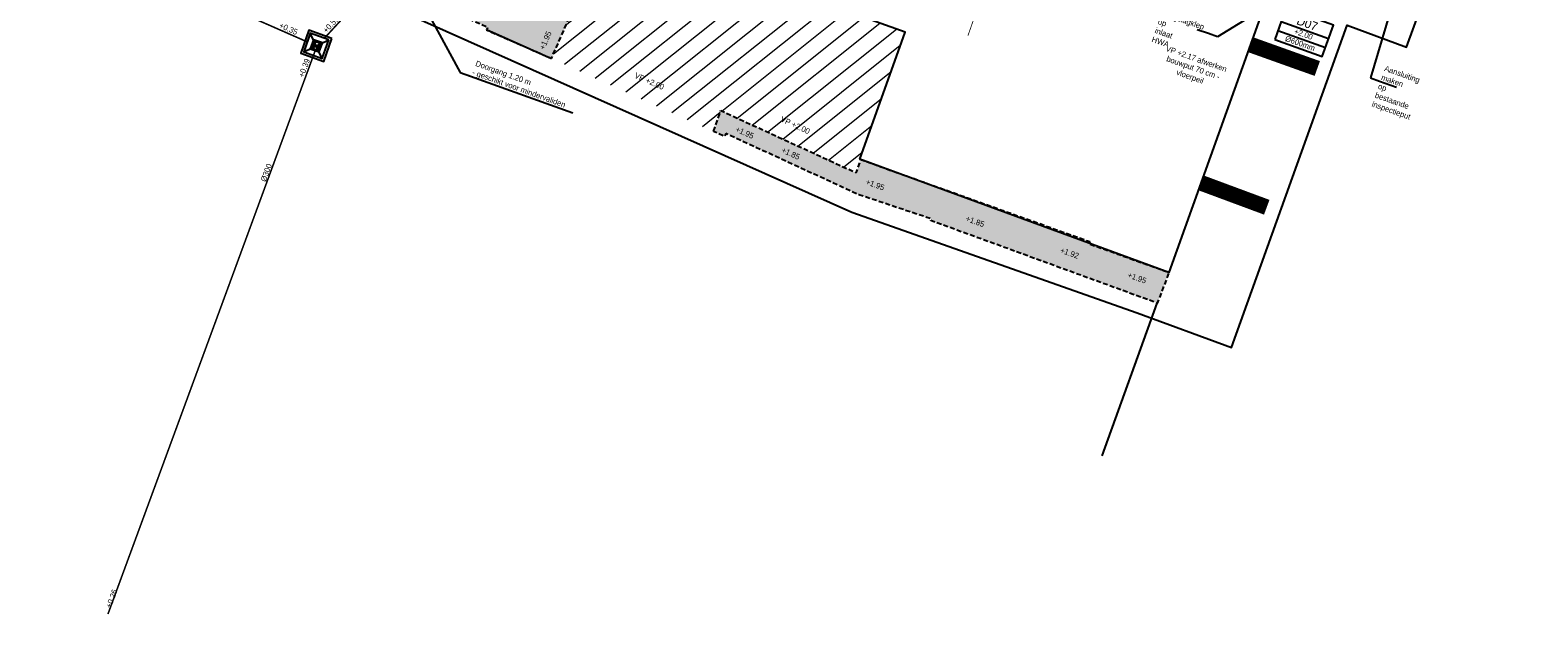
# Model space of a CAD drawing. Header units: metres. Extents: x 136120 to 136875, y 452791 to 453628.
# Tile 1 of 20: x 136298 to 136394, y 453274 to 453311. Entities that reach past the tile are written whole.
import ezdxf
from ezdxf import colors
from ezdxf.entities.mleader import LeaderData, LeaderLine
from ezdxf.enums import TextEntityAlignment as Align
from ezdxf.math import Vec2, Vec3

# ---------------------------------------------------------------- set-up
doc = ezdxf.new("R2010")
doc.units = ezdxf.units.M
doc.linetypes.add('DASHED__G1', pattern=[0.45, 0.3, -0.15])
doc.linetypes.add('DASHED__G5', pattern=[2.25, 1.5, -0.75])
for name, color, linetype in [('-DR-alg-aandachtspunten (zichtbaar bij plotten)', 2, 'Continuous'), ('-DR-alg-projectgrens 1-200', 3, 'PROJECTGRENS_1-200'), ('-DR-bs-rio-HWA 400', 253, 'Continuous'), ('-DR-bs-rio-HWA 400 @ 0.2', 253, 'Continuous'), ('-DR-bs-rio-inspectieput', 253, 'Continuous'), ('-DR-bs-vh-band', 253, 'Continuous'), ('-DR-bs-vh-kantverharding', 253, 'Continuous'), ('-DR-nw-BRM-arc-zandbed', 1, 'Continuous'), ('-DR-nw-KL-nutstracé', 41, 'Continuous'), ('-DR-nw-rio-DWA putnummer @ 0.2', 10, 'Continuous'), ('-DR-nw-rio-mantelbuis', 30, 'DASHED__G5'), ('-DR-nw-rio-putblock-deksel', 1, 'Continuous'), ('-DR-nw-rio-putblock-schacht', 1, 'Continuous'), ('-DR-nw-rio-txt', 2, 'Continuous'), ('-DR-nw-txt hoogtemaat vloerpeilen', 2, 'Continuous'), ('-DR-nw-txt-hoogtemaat', 2, 'Continuous'), ('-DR-nw-txt-WRM-hoogtemaat', 210, 'Continuous'), ('-DR-nw-vh-BRM-kant-zandbed', 1, 'DASHED__G1'), ('-DR-nw-vh-scheiding verhardingen', 1, 'Continuous')]:
    doc.layers.add(name, color=color, linetype=linetype)
doc.layers.add('-DR-nw-vh-arc-BRM-grond kavels', color=7, linetype='Continuous', lineweight=5, true_color=0xd9915e)
doc.styles.add('CE', font='txt', dxfattribs={"height": 1.8})
doc.styles.add('CiCom Engineering', font='txt', dxfattribs={"height": 1.8})
doc.styles.add('Drong', font='txt', dxfattribs={"height": 1.8})
doc.linetypes.add('PROJECTGRENS_1-200', pattern='A,0.32,-0.13,[133,ltypeshp.shx,S=0.13,R=0,X=-0.13,Y=0],-0.13,1.27', length=1.85)
pattern_1 = [(87.28538, (136119.9151, 452832.6292), (-0.37801368, 0.29898877), [0, -0.38, 0, -0.425, 0, -0.40625]), (57.28538, (136119.9151, 452832.6292), (-0.2531045, 0.7933957), [0, -0.205, 0, -0.3425, 0, -0.13125]), (17.28538, (136119.71655, 452832.39437), (0.50158308, 0.59542748), [0, -0.125, 0, -0.45, 0, -0.5875]), (7.28538, (136119.71655, 452832.3944), (0.3176732, 0.71556145), [0, -0.0625, 0, -0.295, 0, -0.3375])]

# ---------------------------------------------------------------- blocks, each defined once
blk = doc.blocks.new('*U31')
at = {"layer": '-DR-nw-rio-putblock-deksel', "color": 0, "ltscale": 0.5}
for p, q in [((-0.095, -0.045), (-0.259, 0.013)), ((-0.063, -0.03), (-0.257, 0.039)), ((-0.032, -0.015), (-0.252, 0.063)), ((0, 0), (-0.245, 0.087)), ((-0.015, 0.031), (-0.235, 0.11)), ((-0.234, -0.111), (0.235, 0.112)), ((-0.03, 0.063), (-0.224, 0.132)), ((-0.045, 0.095), (-0.21, 0.153)), ((-0.06, 0.126), (-0.193, 0.174)), ((-0.075, 0.158), (-0.174, 0.193)), ((-0.09, 0.19), (-0.151, 0.211)), ((-0.105, 0.221), (-0.124, 0.228)), ((0.112, -0.235), (-0.111, 0.235)), ((0.252, -0.063), (0.032, 0.015)), ((0.257, -0.039), (0.063, 0.03)), ((0.26, -0.014), (0.095, 0.045)), ((0.26, 0.013), (0.126, 0.06)), ((0.257, 0.04), (0.158, 0.075)), ((0.251, 0.068), (0.19, 0.09)), ((0.241, 0.098), (0.221, 0.105)), ((-0.126, -0.06), (-0.259, -0.013)), ((-0.158, -0.075), (-0.256, -0.04)), ((-0.19, -0.09), (-0.25, -0.069)), ((-0.221, -0.105), (-0.24, -0.099)), ((0.245, -0.087), (0, 0)), ((0.236, -0.11), (0.015, -0.032)), ((0.224, -0.132), (0.03, -0.063)), ((0.21, -0.153), (0.046, -0.095)), ((0.193, -0.174), (0.061, -0.127)), ((0.174, -0.193), (0.076, -0.158)), ((0.151, -0.211), (0.091, -0.19)), ((0.124, -0.228), (0.106, -0.221))]:
    blk.add_line(p, q, dxfattribs=at)
at = {"layer": '-DR-nw-rio-putblock-deksel', "color": 0}
blk.add_lwpolyline([(0.39, 0.186), (-0.185, 0.389), (-0.389, -0.186), (0.186, -0.389)], close=True, dxfattribs=at)
at = {"layer": '-DR-nw-rio-putblock-deksel', "color": 0, "ltscale": 0.5}
blk.add_circle((0, 0), 0.26, dxfattribs=at)
at = {"layer": '-DR-nw-rio-putblock-schacht', "color": 0}
for points in [[(0.989, 0.472), (-0.472, 0.989), (-0.989, -0.472), (0.472, -0.989)], [(0.798, 0.38), (-0.38, 0.798), (-0.798, -0.38), (0.38, -0.798)]]:
    blk.add_lwpolyline(points, close=True, dxfattribs=at)
for points in [[(-0.798, -0.38), (0.798, 0.38)], [(0.38, -0.798), (-0.38, 0.798)]]:
    blk.add_lwpolyline(points, dxfattribs=at)
blk = doc.blocks.new('*U1229')
at = {"style": 'Drong'}
blk.add_attdef('BOBR', text='', height=1.8, rotation=70.0594, dxfattribs=at).set_placement((13.12, 36.17), align=Align.BOTTOM_RIGHT)
blk.add_attdef('MATERIAAL', text='', height=1.8, rotation=70.0594, dxfattribs=at).set_placement((0, 0), align=Align.BOTTOM_CENTER)
blk.add_attdef('BOBL', text='', height=1.8, rotation=70.0594, dxfattribs=at).set_placement((-50.21, -138.39), align=Align.BOTTOM_LEFT)
blk = doc.blocks.new('*U1230')
at = {"style": 'Drong'}
blk.add_attdef('BOBR', text='', height=1.8, rotation=47.4806, dxfattribs=at).set_placement((26.01, 28.36), align=Align.BOTTOM_RIGHT)
blk.add_attdef('MATERIAAL', text='', height=1.8, rotation=47.4806, dxfattribs=at).set_placement((0, 0), align=Align.BOTTOM_CENTER)
blk.add_attdef('BOBL', text='', height=1.8, rotation=47.4806, dxfattribs=at).set_placement((-9.62, -10.49), align=Align.BOTTOM_LEFT)
blk = doc.blocks.new('*U1231')
at = {"style": 'Drong'}
blk.add_attdef('BOBL', text='', height=1.8, rotation=336.294, dxfattribs=at).set_placement((-59.89, 26.3), align=Align.BOTTOM_LEFT)
blk.add_attdef('MATERIAAL', text='', height=1.8, rotation=336.294, dxfattribs=at).set_placement((0, 0), align=Align.BOTTOM_CENTER)
blk.add_attdef('BOBR', text='', height=1.8, rotation=336.294, dxfattribs=at).set_placement((24.83, -10.9), align=Align.BOTTOM_RIGHT)
blk = doc.blocks.new('*U536')
at = {"color": 0}
blk.add_lwpolyline([(-8.02, 0), (8.02, 0), (8.02, 10.5), (-8.02, 10.5)], close=True, dxfattribs=at)
for points in [[(-8.02, 6), (8.02, 6)], [(-8.02, 3), (8.02, 3)]]:
    blk.add_lwpolyline(points, dxfattribs=at)
at = {"style": 'CiCom Engineering'}
for tag, height, p in [('PUTNUMMER', 2.75, (0, 6.87)), ('MAAIVELD', 1.8, (0, 3.75)), ('AFMETING', 1.8, (0, 0.63))]:
    blk.add_attdef(tag, text='', height=height, dxfattribs=at).set_placement(p, align=Align.CENTER)

msp = doc.modelspace()

# ---------------------------------------------------------------- hatches: boundary and pattern name
at = {"layer": '-DR-nw-BRM-arc-zandbed'}
h = msp.add_hatch(dxfattribs=at)
h.set_pattern_fill('AVH-FUNDERING_ZAND', color=256, scale=0.25, angle=69.19396, pattern_type=2)
h.set_pattern_definition(pattern_1)
h.paths.add_polyline_path([(136382.734, 453318.639), (136383.317, 453320.481), (136379.868, 453321.783), (136379.231, 453320.02), (136376.312, 453321.065), (136376.92, 453322.744), (136374.945, 453323.459), (136374.334, 453321.772), (136359.853, 453326.956), (136362.743, 453336.342), (136364.523, 453335.697), (136366.295, 453340.586), (136368.93, 453339.63), (136369.133, 453340.19), (136369.246, 453340.149), (136369.657, 453341.283), (136368.226, 453341.801), (136368.25, 453341.867), (136366.388, 453342.541), (136366.364, 453342.475), (136365.96, 453342.621), (136366.084, 453342.896), (136364.895, 453343.327), (136366.49, 453348.507), (136368.25, 453347.714), (136368.742, 453348.809), (136370.539, 453352.807), (136370.813, 453352.685), (136372.565, 453356.594), (136339.451, 453371.83), (136336.657, 453373.111), (136330.029, 453376.156), (136327.303, 453377.41), (136325.94, 453378.037), (136319.419, 453381.039), (136318.081, 453381.655), (136315.206, 453382.978), (136314.724, 453383.099), (136314.911, 453381.363), (136315.885, 453372.242), (136316.101, 453370.216), (136315.155, 453370.133), (136315.574, 453365.653), (136319.719, 453330.253), (136319.86, 453328.174), (136318.665, 453324.336), (136315.078, 453316.409), (136316.297, 453315.896), (136316.37, 453316.063), (136327.237, 453311.306), (136327.159, 453311.127), (136331.291, 453309.318), (136334.96, 453317.723), (136335.697, 453317.46), (136335.706, 453317.456), (136336.169, 453318.751), (136336.066, 453318.788), (136336.176, 453319.095), (136337.14, 453321.61), (136337.083, 453321.63), (136337.193, 453321.937), (136337.292, 453321.902), (136339.413, 453327.813), (136340.069, 453327.583), (136340.104, 453327.682), (136342.029, 453326.993), (136341.993, 453326.895), (136344.381, 453326.04), (136344.416, 453326.139), (136346.341, 453325.45), (136346.304, 453325.347), (136349.106, 453324.344), (136349.143, 453324.447), (136351.067, 453323.759), (136351.032, 453323.66), (136353.419, 453322.805), (136353.455, 453322.904), (136353.756, 453322.796), (136355.379, 453322.215), (136355.344, 453322.117), (136357.496, 453321.33), (136357.582, 453321.57), (136358.118, 453321.378), (136358.068, 453321.237), (136359.383, 453320.772), (136359.432, 453320.908), (136361.668, 453320.108), (136361.766, 453320.381), (136380.869, 453313.544)])
h.paths.add_polyline_path([(136344.951, 453332.927), (136340.69, 453368.811), (136355.504, 453361.969), (136354.134, 453359.004), (136366.076, 453355.328), (136357.768, 453328.339)], flags=16)
h.paths.add_polyline_path([(136342.289, 453335.012), (136341.603, 453334.93), (136341.616, 453334.821), (136341.507, 453334.808), (136341.588, 453334.128), (136330.665, 453332.829), (136330.641, 453333.028), (136329.202, 453332.858), (136328.296, 453330.783), (136321.543, 453333.73), (136321.475, 453333.722), (136317.339, 453368.542), (136318.108, 453368.633), (136317.863, 453370.665), (136322.975, 453371.279), (136322.94, 453371.577), (136325.447, 453371.878), (136329.693, 453372.372), (136329.929, 453370.386), (136336.086, 453371.117), (136336.165, 453370.452), (136336.274, 453370.465), (136336.313, 453370.137), (136336.998, 453370.219), (136337.273, 453367.906), (136336.588, 453367.824), (136336.627, 453367.497), (136336.448, 453367.476), (136336.631, 453365.94), (136336.7, 453365.949), (136336.758, 453365.457), (136337.851, 453365.587), (136338.199, 453362.656), (136338.308, 453362.669), (136338.321, 453362.56), (136339.007, 453362.642), (136339.222, 453360.83), (136338.536, 453360.749), (136338.549, 453360.64), (136338.44, 453360.627), (136338.812, 453357.493), (136338.922, 453357.506), (136338.935, 453357.396), (136339.62, 453357.478), (136339.835, 453355.666), (136339.15, 453355.585), (136339.163, 453355.476), (136339.053, 453355.463), (136339.426, 453352.329), (136339.535, 453352.342), (136339.548, 453352.233), (136340.233, 453352.314), (136340.449, 453350.503), (136339.763, 453350.421), (136339.776, 453350.312), (136339.667, 453350.299), (136340.04, 453347.156), (136340.149, 453347.169), (136340.161, 453347.069), (136340.847, 453347.151), (136341.062, 453345.339), (136340.377, 453345.258), (136340.39, 453345.149), (136340.28, 453345.136), (136340.653, 453342.002), (136340.762, 453342.015), (136340.775, 453341.905), (136341.46, 453341.987), (136341.675, 453340.176), (136340.99, 453340.094), (136341.003, 453339.985), (136340.894, 453339.972), (136341.266, 453336.838), (136341.375, 453336.851), (136341.388, 453336.742), (136342.073, 453336.823)], flags=16)
h = msp.add_hatch(dxfattribs=at)
h.set_pattern_fill('AVH-FUNDERING_ZAND', color=256, scale=0.25, angle=69.19396, pattern_type=2)
h.set_pattern_definition(pattern_1)
h.paths.add_polyline_path([(136370.569, 453295.701), (136365.485, 453297.521), (136365.534, 453297.657), (136350.977, 453302.878), (136350.675, 453302.037), (136342.066, 453305.996), (136341.594, 453304.675), (136342.308, 453304.343), (136342.381, 453304.529), (136347.074, 453302.372), (136350.831, 453300.643), (136355.455, 453299.101), (136355.42, 453298.996), (136369.831, 453293.743)])
at = {"layer": '-DR-nw-vh-arc-BRM-grond kavels'}
h = msp.add_hatch(dxfattribs=at)
h.set_pattern_fill('ANSI31', color=256, scale=0.3, angle=13)
h.set_pattern_definition([(38.5914, (136376.3115, 453321.0646), (-0.594134, 0.744487), [])])
h.paths.add_polyline_path([(136353.774, 453310.99), (136335.706, 453317.456), (136334.96, 453317.723), (136331.291, 453309.318), (136341.594, 453304.675), (136342.066, 453305.996), (136350.675, 453302.037), (136350.977, 453302.878), (136350.902, 453302.905)])

# ---------------------------------------------------------------- linework, layer by layer
at = {"layer": '-DR-bs-rio-HWA 400', "const_width": 0.1, "flags": 128}
for points in [[(136315.75, 453310.367), (136298.171, 453318.086)], [(136316.837, 453310.596), (136321.866, 453316.066)], [(136316.256, 453309.809), (136303.07, 453273.96)]]:
    msp.add_lwpolyline(points, dxfattribs=at)
at = {"layer": '-DR-bs-vh-band', "flags": 128}
msp.add_lwpolyline([(136331.281, 453309.294), (136327.159, 453311.127)], dxfattribs=at)
at = {"layer": '-DR-bs-vh-kantverharding', "flags": 128}
msp.add_lwpolyline([(136366.313, 453284.033), (136369.82, 453293.747)], dxfattribs=at)
at = {"layer": '-DR-nw-KL-nutstracé', "const_width": 1, "flags": 128}
for points in [[(136375.755, 453310.191), (136380.008, 453308.673)], [(136372.608, 453301.398), (136376.793, 453299.845)]]:
    msp.add_lwpolyline(points, dxfattribs=at)
at = {"layer": '-DR-nw-rio-mantelbuis', "ltscale": 0.3, "const_width": 0.05, "flags": 128}
msp.add_lwpolyline([(136357.783, 453310.767), (136362.644, 453324.566)], dxfattribs=at)
at = {"layer": '-DR-nw-vh-BRM-kant-zandbed', "flags": 128}
msp.add_lwpolyline([(136341.594, 453304.675), (136342.066, 453305.996), (136350.675, 453302.037), (136350.977, 453302.878), (136365.534, 453297.657), (136365.485, 453297.521), (136370.569, 453295.701), (136369.831, 453293.743), (136355.42, 453298.996), (136355.455, 453299.101), (136350.831, 453300.643), (136347.074, 453302.372), (136342.381, 453304.529), (136342.308, 453304.343), (136341.594, 453304.675)], dxfattribs=at)
at = {"layer": '-DR-nw-vh-scheiding verhardingen', "flags": 128}
msp.add_lwpolyline([(136335.706, 453317.456), (136339.413, 453327.813), (136357.496, 453321.33), (136357.582, 453321.57), (136361.668, 453320.108), (136361.766, 453320.381), (136377.4, 453314.786), (136370.569, 453295.701), (136350.902, 453302.905), (136353.793, 453310.983), (136335.706, 453317.456)], close=True, dxfattribs=at)

# ---------------------------------------------------------------- block references
at = {"layer": '-DR-bs-rio-HWA 400 @ 0.2', "xscale": 0.2, "yscale": 0.2, "zscale": 0.2}
for name, p, values in [('*U1231', (136310.031, 453312.878), {'BOBL': '+0.30', 'BOBR': '+0.35', 'MATERIAAL': 'Ø300'}), ('*U1229', (136313.412, 453301.948), {'BOBL': '+0.26', 'BOBR': '+0.39', 'MATERIAAL': 'Ø300'})]:
    msp.add_blockref(name, p, dxfattribs=at).add_auto_attribs(values)
at = {"layer": '-DR-bs-rio-HWA 400 @ 0.2'}
ref = msp.add_blockref('*U1230', (136318.979, 453312.926), dxfattribs=dict(at, xscale=0.2, yscale=0.2, zscale=0.2))
ref.add_attrib('BOBL', '+0.51', dxfattribs={"layer": '0', "height": 0.36, "rotation": 47.48065, "style": 'Drong'}).set_placement((136317.055, 453310.828), align=Align.BOTTOM_LEFT)
ref.add_attrib('MATERIAAL', 'Ø300', dxfattribs={"layer": '0', "height": 0.36, "rotation": 47.48065, "style": 'Drong'}).set_placement((136318.979, 453312.926), align=Align.BOTTOM_CENTER)
at = {"layer": '-DR-bs-rio-inspectieput'}
msp.add_blockref('*U31', (136316.324, 453310.115), dxfattribs=at)

# ---------------------------------------------------------------- texts
at = {"layer": '-DR-nw-txt hoogtemaat vloerpeilen', "char_height": 0.36, "attachment_point": 5, "style": 'Drong'}
for s, width, insert, rotation in [('VP +2.17 afwerken bouwput 70 cm - vloerpeil', 4.29081, (136372.095, 453308.674), 340.59142), ('VP +2.00', 3.08922, (136337.51, 453307.866), 336.40912), ('VP +2.00', 3.08922, (136346.795, 453305.067), 334.80296)]:
    msp.add_mtext_dynamic_manual_height_columns(s, width=width, gutter_width=1.8, heights=[0], dxfattribs=dict(at, insert=insert, rotation=rotation))
at = {"layer": '-DR-nw-txt-hoogtemaat', "char_height": 0.36, "attachment_point": 1, "style": 'Drong'}
for s, insert, rotation in [('+1.85', (136346.025, 453303.682), 335.79137), ('+1.85', (136357.723, 453299.317), 340.59142), ('+1.95', (136368.026, 453295.724), 340.59142)]:
    msp.add_mtext_dynamic_manual_height_columns(s, width=3.08922, gutter_width=1.8, heights=[0], dxfattribs=dict(at, insert=insert, rotation=rotation))
at = {"layer": '-DR-nw-txt-WRM-hoogtemaat', "char_height": 0.36, "attachment_point": 1, "style": 'Drong'}
for s, insert, rotation in [('+1.95', (136343.098, 453305.009), 336.065), ('+1.95', (136351.366, 453301.654), 340.42967), ('+1.92', (136363.732, 453297.306), 340.42967)]:
    msp.add_mtext_dynamic_manual_height_columns(s, width=3.08922, gutter_width=1.8, heights=[0], dxfattribs=dict(at, insert=insert, rotation=rotation))

# ---------------------------------------------------------------- next in the draw order: leaders
at = {"layer": '-DR-alg-aandachtspunten (zichtbaar bij plotten)'}
ml = msp.add_multileader_mtext('Standard', dxfattribs=at)
ml.set_content('Doorgang 1.20 m\\P- geschikt voor mindervaliden', color=7, style='CE')
ml.set_leader_properties(color=256, linetype='ByLayer', lineweight=-1)
ml.build(insert=Vec2(0, 0))
ml.multileader.update_dxf_attribs({"text_left_attachment_type": 5, "text_right_attachment_type": 5, "dogleg_length": 3.473, "arrow_head_size": 0.5, "scale": 0.2})
ctx = ml.context
ctx.base_point, ctx.scale, ctx.char_height, ctx.arrow_head_size, ctx.landing_gap_size, ctx.plane_origin, ctx.plane_x_axis, ctx.plane_y_axis = Vec3(136326.135, 453308.191), 0.2, 0.36, 0.5, 0.04, Vec3(136323.009, 453312.948), Vec3(0.941472, -0.33709), Vec3(0.33709, 0.941472)
ctx.left_attachment, ctx.right_attachment = 5, 5
notes = []
notes.append((ctx, [(0, (1, 1, 0), (136325.481, 453308.426), (0.941472, -0.33709), 0.695, [(0, [(136323.009, 453312.948)], 0, [])])]))
ctx.mtext.insert, ctx.mtext.text_direction, ctx.mtext.rotation, ctx.mtext.flow_direction = Vec3(136326.535, 453309.191), Vec3(0.941472, -0.33709), 5.939361, 5
ctx.mtext.has_bg_fill, ctx.mtext.bg_color, ctx.mtext.bg_scale_factor, ctx.mtext.bg_transparency, ctx.mtext.use_window_bg_color = 1, -1027028792, 1.5, 0, 1
for ctx, leaders in notes:
    for number, flags, end, landing, length, lines in leaders:
        leader = LeaderData()
        leader.index, (leader.has_last_leader_line, leader.has_dogleg_vector, leader.attachment_direction) = number, flags
        leader.last_leader_point, leader.dogleg_vector, leader.dogleg_length = Vec3(end), Vec3(landing), length
        for number, points, colour, breaks in lines:
            line = LeaderLine()
            line.index, line.vertices, line.color, line.breaks = number, Vec3.list(points), colors.encode_raw_color(colour), breaks
            leader.lines.append(line)
        ctx.leaders.append(leader)

# ---------------------------------------------------------------- next in the draw order: linework, layer by layer
at = {"layer": '-DR-alg-projectgrens 1-200', "flags": 128}
msp.add_lwpolyline([(136313.047, 453385.09), (136314.528, 453371.072), (136314.049, 453371.021), (136318.843, 453328.271), (136317.728, 453324.692), (136313.758, 453315.904), (136350.387, 453299.526), (136368.541, 453293.137), (136374.543, 453290.923), (136381.917, 453311.426), (136385.683, 453310.038), (136387.544, 453315.171), (136383.961, 453316.364), (136394.039, 453344.966), (136388.986, 453346.74), (136390.135, 453350.067)], close=True, dxfattribs=at)
at = {"layer": '-DR-nw-vh-BRM-kant-zandbed', "flags": 128}
msp.add_lwpolyline([(136316.101, 453370.216), (136315.155, 453370.133), (136315.574, 453365.653), (136319.719, 453330.253), (136319.86, 453328.174), (136318.665, 453324.336), (136315.078, 453316.409), (136316.297, 453315.896), (136316.37, 453316.063), (136327.237, 453311.306), (136327.159, 453311.127), (136331.291, 453309.318), (136334.96, 453317.723), (136335.697, 453317.46), (136335.706, 453317.456), (136336.169, 453318.751), (136336.066, 453318.788), (136336.176, 453319.095), (136336.232, 453319.074), (136337.14, 453321.61), (136337.083, 453321.63), (136337.193, 453321.937), (136337.292, 453321.902), (136339.413, 453327.813), (136340.069, 453327.583), (136340.104, 453327.682), (136342.029, 453326.993), (136341.993, 453326.895), (136344.381, 453326.04), (136344.416, 453326.139), (136346.341, 453325.45), (136346.304, 453325.347), (136349.106, 453324.344), (136349.143, 453324.447), (136351.067, 453323.759), (136351.032, 453323.66), (136353.419, 453322.805), (136353.455, 453322.904), (136353.756, 453322.796), (136355.379, 453322.215), (136355.344, 453322.117), (136357.496, 453321.33), (136357.582, 453321.57), (136358.118, 453321.378), (136358.068, 453321.237), (136359.383, 453320.772), (136359.432, 453320.908), (136361.668, 453320.108), (136361.766, 453320.381), (136380.877, 453313.541), (136383.32, 453320.49)], dxfattribs=at)

# ---------------------------------------------------------------- next in the draw order: texts
at = {"layer": '-DR-nw-txt-WRM-hoogtemaat', "insert": (136330.498, 453309.973), "char_height": 0.36, "attachment_point": 1, "rotation": 66.74795, "style": 'Drong'}
msp.add_mtext_dynamic_manual_height_columns('+1.95', width=3.08922, gutter_width=1.8, heights=[0], dxfattribs=at)

# ---------------------------------------------------------------- next in the draw order: leaders
at = {"layer": '-DR-nw-rio-txt'}
ml = msp.add_multileader_mtext('Standard', dxfattribs=at)
ml.set_content('Inspectieput voorzien van terugslagklep op inlaat HWA', color=7, style='CE')
ml.set_leader_properties(color=256, linetype='ByLayer', lineweight=-1)
ml.build(insert=Vec2(0, 0))
ml.multileader.update_dxf_attribs({"text_left_attachment_type": 5, "text_right_attachment_type": 5, "dogleg_length": 3.03, "arrow_head_size": 0.5, "scale": 0.2})
ctx = ml.context
ctx.base_point, ctx.scale, ctx.char_height, ctx.arrow_head_size, ctx.landing_gap_size, ctx.plane_origin, ctx.plane_x_axis, ctx.plane_y_axis = Vec3(136369.964, 453311.992), 0.2, 0.36, 0.5, 0.04, Vec3(136377.77, 453308.592), Vec3(0.943173, -0.332302), Vec3(0.332302, 0.943173)
ctx.left_attachment, ctx.right_attachment = 5, 5
notes = []
notes.append((ctx, [(1, (1, 1, 0), (136373.655, 453310.692), (-0.943173, 0.332302), 0.606, [(0, [(136380.364, 453314.804)], 0, [])])]))
ctx.mtext.insert, ctx.mtext.text_direction, ctx.mtext.rotation, ctx.mtext.width, ctx.mtext.flow_direction = Vec3(136370.755, 453314.118), Vec3(0.943173, -0.332302), 5.944442, 3.5353, 5
ctx.mtext.has_bg_fill, ctx.mtext.bg_color, ctx.mtext.bg_scale_factor, ctx.mtext.bg_transparency, ctx.mtext.use_window_bg_color = 1, -1027028792, 1.5, 0, 1
ml = msp.add_multileader_mtext('Standard', dxfattribs=at)
ml.set_content('Aansluiting maken op bestaande inspectieput', color=7, style='CE')
ml.set_leader_properties(color=256, linetype='ByLayer', lineweight=-1)
ml.build(insert=Vec2(0, 0))
ml.multileader.update_dxf_attribs({"text_left_attachment_type": 5, "text_right_attachment_type": 5, "dogleg_length": 3.03, "arrow_head_size": 0.5, "scale": 0.2})
ctx = ml.context
ctx.base_point, ctx.scale, ctx.char_height, ctx.arrow_head_size, ctx.landing_gap_size, ctx.plane_origin, ctx.plane_x_axis, ctx.plane_y_axis = Vec3(136383.966, 453307.877), 0.2, 0.36, 0.5, 0.04, Vec3(136393.407, 453300.239), Vec3(0.943173, -0.332302), Vec3(0.332302, 0.943173)
ctx.left_attachment, ctx.right_attachment = 5, 5
notes.append((ctx, [(0, (1, 1, 0), (136383.394, 453308.079), (0.943173, -0.332302), 0.606, [(0, [(136384.995, 453313.472)], 0, [])])]))
ctx.mtext.insert, ctx.mtext.text_direction, ctx.mtext.rotation, ctx.mtext.width, ctx.mtext.flow_direction = Vec3(136384.358, 453308.871), Vec3(0.943173, -0.332302), 5.944442, 5.52729, 5
ctx.mtext.has_bg_fill, ctx.mtext.bg_color, ctx.mtext.bg_scale_factor, ctx.mtext.bg_transparency, ctx.mtext.use_window_bg_color = 1, -1027028792, 1.5, 0, 1
for ctx, leaders in notes:
    for number, flags, end, landing, length, lines in leaders:
        leader = LeaderData()
        leader.index, (leader.has_last_leader_line, leader.has_dogleg_vector, leader.attachment_direction) = number, flags
        leader.last_leader_point, leader.dogleg_vector, leader.dogleg_length = Vec3(end), Vec3(landing), length
        for number, points, colour, breaks in lines:
            line = LeaderLine()
            line.index, line.vertices, line.color, line.breaks = number, Vec3.list(points), colors.encode_raw_color(colour), breaks
            leader.lines.append(line)
        ctx.leaders.append(leader)

# ---------------------------------------------------------------- next in the draw order: block references
at = {"layer": '-DR-nw-rio-DWA putnummer @ 0.2', "xscale": 0.2, "yscale": 0.2, "zscale": 0.2, "rotation": 340.3003017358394}
msp.add_blockref('*U536', (136378.815, 453309.985), dxfattribs=at).add_auto_attribs({'MAAIVELD': '+2.00', 'PUTNUMMER': 'D07', 'AFMETING': 'Ø600mm'})

doc.saveas('drawing.dxf')
